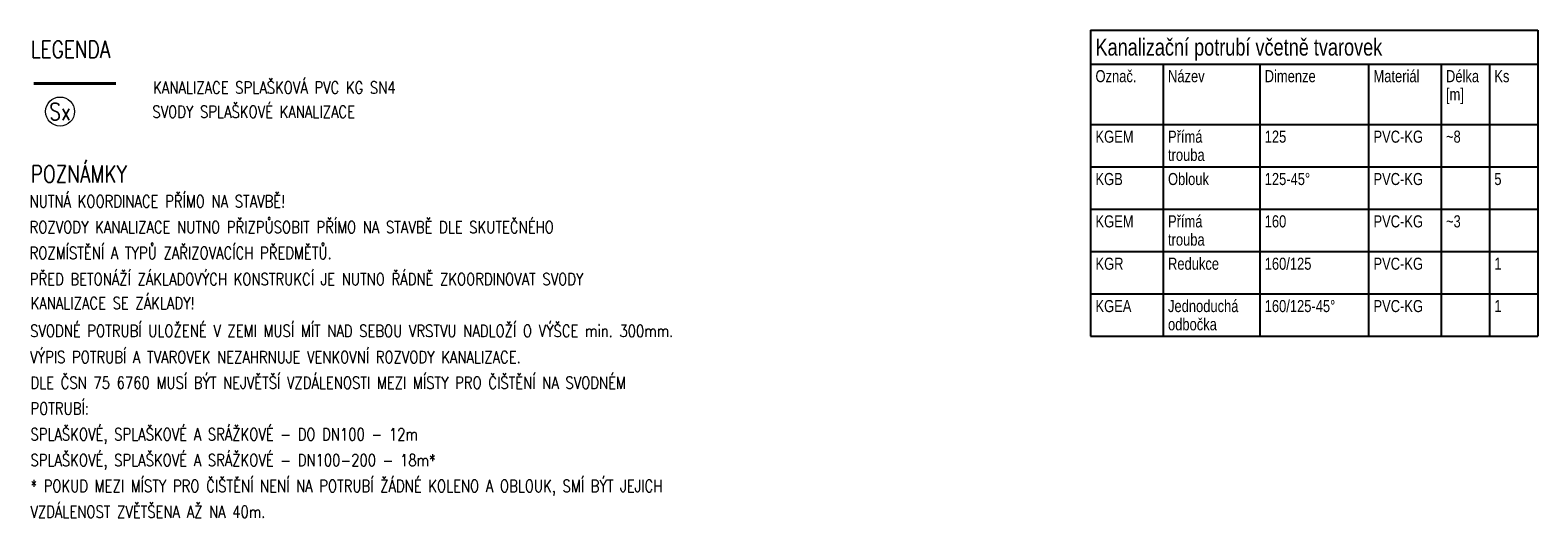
# Model space of a CAD drawing. Header units: millimetres. Extents: x -34728 to 839610, y -480656 to 464976.
# Tile 69 of 69: x 498233 to 521622, y -57989 to -50402. Entities that reach past the tile are written whole.
import ezdxf
from ezdxf.enums import TextEntityAlignment as Align

# ---------------------------------------------------------------- set-up
doc = ezdxf.new("R2010")
doc.units = ezdxf.units.MM
for name, color, linetype, lineweight in [('CKBUBLINY', 6, 'Continuous', 18), ('CKTABULKY', 7, 'Continuous', 25), ('PL_KANAL', 240, 'Continuous', 40), ('SS_TEXT25', 3, 'Continuous', 25), ('TEXT25', 3, 'Continuous', 25), ('TEXT35', 1, 'Continuous', 35)]:
    doc.layers.add(name, color=color, linetype=linetype, lineweight=lineweight)
doc.styles.add('ROMANS', font='romans', dxfattribs={"width": 0.8})
doc.styles.add('TABULKY', font='ic-simplex.shx', dxfattribs={"width": 0.8})

msp = doc.modelspace()

# ---------------------------------------------------------------- linework, layer by layer
at = {"layer": 'CKBUBLINY', "color": 5, "ltscale": 10}
msp.add_circle((498696.53, -51662.57), 225, dxfattribs=at)
at = {"layer": 'CKTABULKY', "color": 1, "ltscale": 150, "transparency": 33554687}
for p, q in [((514684.59, -50401.66), (521622.09, -50401.66)), ((514684.59, -50401.66), (514684.59, -50926.66)), ((521622.09, -50401.66), (521622.09, -50926.66)), ((514684.59, -50926.66), (514684.59, -51864.16)), ((521622.09, -50926.66), (521622.09, -51864.16)), ((514684.59, -51864.16), (514684.59, -52520.41)), ((514684.59, -51864.16), (514684.59, -55145.41)), ((521622.09, -51864.16), (521622.09, -52520.41)), ((521622.09, -51864.16), (521622.09, -55145.41)), ((514684.59, -55145.41), (521622.09, -55145.41))]:
    msp.add_line(p, q, dxfattribs=at)
at = {"layer": 'CKTABULKY', "color": 2, "ltscale": 150, "transparency": 33554687}
for p, q in [((514684.59, -50926.66), (515809.59, -50926.66)), ((515809.59, -50926.66), (517309.59, -50926.66)), ((515809.59, -50926.66), (515809.59, -51864.16)), ((517309.59, -50926.66), (518997.09, -50926.66)), ((517309.59, -50926.66), (517309.59, -51864.16)), ((518997.09, -50926.66), (520122.09, -50926.66)), ((518997.09, -50926.66), (518997.09, -51864.16)), ((520122.09, -50926.66), (520872.09, -50926.66)), ((520122.09, -50926.66), (520122.09, -51864.16)), ((520872.09, -50926.66), (521622.09, -50926.66)), ((520872.09, -50926.66), (520872.09, -51864.16)), ((514684.59, -51864.16), (515809.59, -51864.16)), ((515809.59, -51864.16), (517309.59, -51864.16)), ((517309.59, -51864.16), (518997.09, -51864.16)), ((518997.09, -51864.16), (520122.09, -51864.16)), ((520122.09, -51864.16), (520872.09, -51864.16)), ((520872.09, -51864.16), (521622.09, -51864.16))]:
    msp.add_line(p, q, dxfattribs=at)
at = {"layer": 'CKTABULKY', "ltscale": 150, "transparency": 33554687}
for p, q in [((515809.59, -51864.16), (515809.59, -52520.41)), ((517309.59, -51864.16), (517309.59, -52520.41)), ((518997.09, -51864.16), (518997.09, -52520.41)), ((520122.09, -51864.16), (520122.09, -52520.41)), ((520872.09, -51864.16), (520872.09, -52520.41)), ((514684.59, -52520.41), (521622.09, -52520.41)), ((515809.59, -52520.41), (515809.59, -53176.66)), ((517309.59, -52520.41), (517309.59, -53176.66)), ((518997.09, -52520.41), (518997.09, -53176.66)), ((520122.09, -52520.41), (520122.09, -53176.66)), ((520872.09, -52520.41), (520872.09, -53176.66)), ((514684.59, -53176.66), (521622.09, -53176.66)), ((515809.59, -53176.66), (515809.59, -53832.91)), ((517309.59, -53176.66), (517309.59, -53832.91)), ((518997.09, -53176.66), (518997.09, -53832.91)), ((520122.09, -53176.66), (520122.09, -53832.91)), ((520872.09, -53176.66), (520872.09, -53832.91)), ((514684.59, -53832.91), (521622.09, -53832.91)), ((515809.59, -53832.91), (515809.59, -54489.16)), ((517309.59, -53832.91), (517309.59, -54489.16)), ((518997.09, -53832.91), (518997.09, -54489.16)), ((520122.09, -53832.91), (520122.09, -54489.16)), ((520872.09, -53832.91), (520872.09, -54489.16)), ((514684.59, -54489.16), (521622.09, -54489.16)), ((515809.59, -54489.16), (515809.59, -55145.41)), ((517309.59, -54489.16), (517309.59, -55145.41)), ((518997.09, -54489.16), (518997.09, -55145.41)), ((520122.09, -54489.16), (520122.09, -55145.41)), ((520872.09, -54489.16), (520872.09, -55145.41))]:
    msp.add_line(p, q, dxfattribs=at)
at = {"layer": 'PL_KANAL'}
msp.add_line((499561.9, -51226.02), (498291.65, -51226.02), dxfattribs=at)

# ---------------------------------------------------------------- texts
at = {"layer": 'CKTABULKY', "color": 1, "transparency": 33554687, "style": 'TABULKY', "width": 0.8}
msp.add_text('Kanalizační potrubí včetně tvarovek', height=262.5, dxfattribs=at).set_placement((514759.59, -50795.41))
at = {"layer": 'CKTABULKY', "transparency": 33554687, "style": 'TABULKY', "width": 0.8}
for s, p in [('Označ.', (514759.59, -51207.91)), ('Název', (515884.59, -51207.91)), ('Materiál', (519072.09, -51207.91)), ('Délka', (520197.09, -51207.91)), ('Dimenze', (517384.59, -51207.91)), ('Ks', (520947.09, -51207.91)), ('[m]', (520197.09, -51490.29)), ('Přímá', (515884.59, -52145.41)), ('KGEM', (514759.59, -52145.41)), ('125', (517384.59, -52145.41)), ('PVC-KG', (519072.09, -52145.41)), ('~8', (520197.09, -52145.41)), ('trouba', (515884.59, -52427.79)), ('KGB', (514759.59, -52801.66)), ('Oblouk', (515884.59, -52801.66)), ('125-45°', (517384.59, -52801.66)), ('PVC-KG', (519072.09, -52801.66)), ('5', (520947.09, -52801.66)), ('KGEM', (514759.59, -53457.91)), ('Přímá', (515884.59, -53457.91)), ('160', (517384.59, -53457.91)), ('PVC-KG', (519072.09, -53457.91)), ('~3', (520197.09, -53457.91)), ('trouba', (515884.59, -53740.29)), ('KGR', (514759.59, -54114.16)), ('Redukce ', (515884.59, -54114.16)), ('160/125', (517384.59, -54114.16)), ('PVC-KG', (519072.09, -54114.16)), ('1', (520947.09, -54114.16)), ('KGEA', (514759.59, -54770.41)), ('Jednoduchá', (515884.59, -54770.41)), ('160/125-45°', (517384.59, -54770.41)), ('PVC-KG', (519072.09, -54770.41)), ('1', (520947.09, -54770.41)), ('odbočka', (515884.59, -55052.79))]:
    msp.add_text(s, height=187.5, dxfattribs=at).set_placement(p)
at = {"layer": 'SS_TEXT25', "style": 'ROMANS', "width": 0.8}
for s, p in [('NUTNÁ KOORDINACE PŘÍMO NA STAVBĚ!', (498223.78, -53147.84)), ('ROZVODY KANALIZACE NUTNO PŘIZPŮSOBIT PŘÍMO NA STAVBĚ DLE SKUTEČNÉHO ', (498223.78, -53547.67)), ('ROZMÍSTĚNÍ A TYPŮ ZAŘIZOVACÍCH PŘEDMĚTŮ.', (498223.78, -53947.75))]:
    msp.add_text(s, height=187.5, dxfattribs=at).set_placement(p)
at = {"layer": 'SS_TEXT25', "transparency": 33554687, "style": 'ROMANS', "width": 0.8}
for s, p in [('PŘED BETONÁŽÍ ZÁKLADOVÝCH KONSTRUKCÍ JE NUTNO ŘÁDNĚ ZKOORDINOVAT SVODY ', (498226.4, -54353.81)), ('KANALIZACE SE ZÁKLADY!', (498238.7, -54724.06)), ('SVODNÉ POTRUBÍ ULOŽENÉ V ZEMI MUSÍ MÍT NAD SEBOU VRSTVU NADLOŽÍ O VÝŠCE min. 300mm. ', (498232.33, -55155.72)), ('VÝPIS POTRUBÍ A TVAROVEK NEZAHRNUJE VENKOVNÍ ROZVODY KANALIZACE. ', (498232.33, -55561.46)), ('DLE ČSN 75 6760 MUSÍ BÝT NEJVĚTŠÍ VZDÁLENOSTI MEZI MÍSTY PRO ČIŠTĚNÍ NA SVODNÉM ', (498236.73, -55958.29)), ('POTRUBÍ:', (498236.73, -56358.29))]:
    msp.add_text(s, height=187.5, dxfattribs=at).set_placement(p)
at = {"layer": 'SS_TEXT25', "color": 240, "transparency": 33554687, "style": 'ROMANS', "width": 0.8}
for s, p in [('SPLAŠKOVÉ, SPLAŠKOVÉ A SRÁŽKOVÉ - DO DN100 - 12m', (498236.73, -56758.29)), ('SPLAŠKOVÉ, SPLAŠKOVÉ A SRÁŽKOVÉ - DN100-200 - 18m*', (498236.73, -57158.29)), ('* POKUD MEZI MÍSTY PRO ČIŠTĚNÍ NENÍ NA POTRUBÍ ŽÁDNÉ KOLENO A OBLOUK, SMÍ BÝT JEJICH ', (498236.73, -57558.29)), ('VZDÁLENOST ZVĚTŠENA AŽ NA 40m. ', (498236.73, -57958.29))]:
    msp.add_text(s, height=187.5, dxfattribs=at).set_placement(p)
at = {"layer": 'TEXT25', "style": 'ROMANS', "width": 0.8}
for s, p in [('KANALIZACE SPLAŠKOVÁ PVC KG SN4 ', (500141.52, -51384.82)), ('SVODY SPLAŠKOVÉ KANALIZACE', (500128.39, -51759.85))]:
    msp.add_text(s, height=187.5, dxfattribs=at).set_placement(p)
at = {"layer": 'TEXT35', "style": 'ROMANS', "width": 0.8}
for s, p in [('LEGENDA', (498242.47, -50831.1)), ('POZNÁMKY', (498242.47, -52762.33))]:
    msp.add_text(s, height=262.5, dxfattribs=at).set_placement(p)
msp.add_text('Sx', height=262.5, dxfattribs=at).set_placement((498696.53, -51662.57), align=Align.MIDDLE)

doc.saveas('drawing.dxf')
